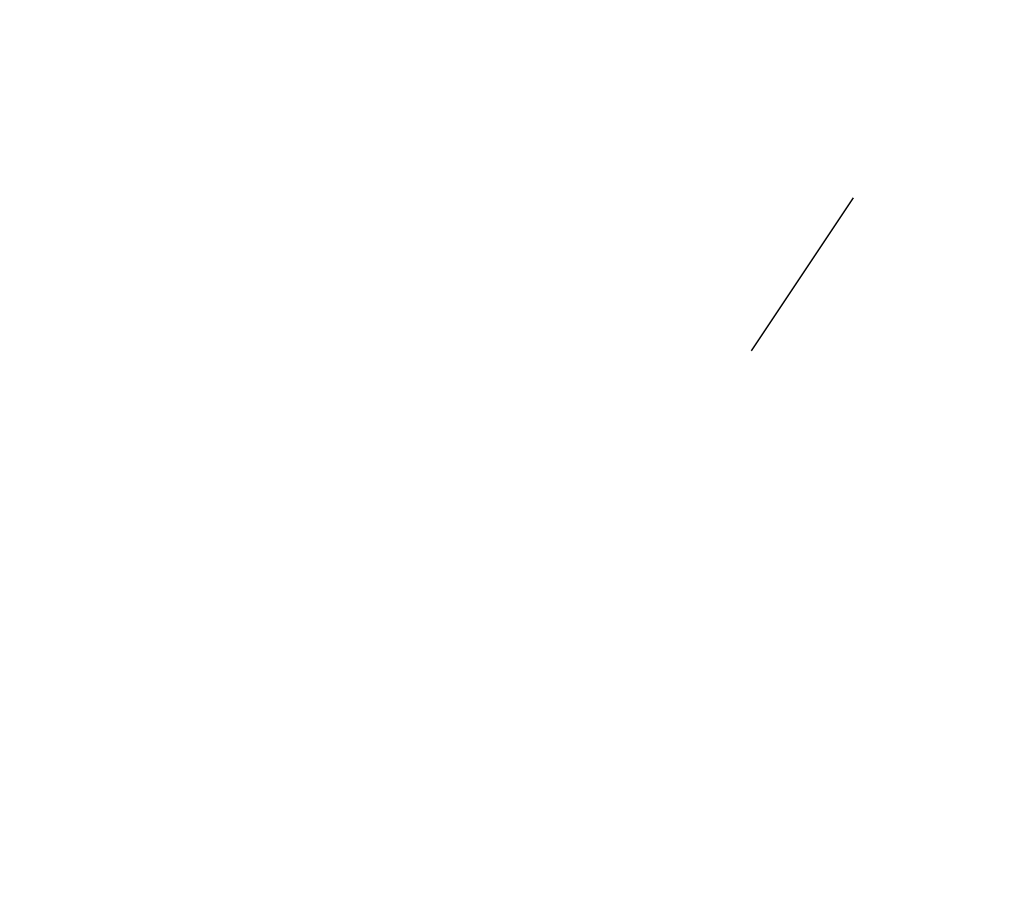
# Model space of a CAD drawing. Header units: millimetres. Extents: x 167 to 2222, y 44 to 1779.
# Tile 152 of 256: x 373 to 385, y 1635 to 1646. Entities that reach past the tile are written whole.
import ezdxf

# ---------------------------------------------------------------- set-up
doc = ezdxf.new("R2010")
doc.units = ezdxf.units.MM

msp = doc.modelspace()

# ---------------------------------------------------------------- linework, layer by layer
at = {"color": 7, "linetype": 'Continuous', "lineweight": 25}
msp.add_line((382.966, 1643.508), (381.725, 1641.652), dxfattribs=at)
for points, knots in [([(373.042, 1662.605), (373.209, 1662.552), (375.023, 1661.974), (378.543, 1660.318), (383.683, 1657.447), (389.033, 1653.605), (394.518, 1648.793), (399.559, 1643.513), (404.149, 1638.008), (408.128, 1632.66), (411.728, 1627.297), (414.823, 1622.264), (417.644, 1617.33), (420.135, 1612.666), (422.255, 1608.456), (424.007, 1604.822), (425.64, 1601.31), (427.465, 1597.238), (429.577, 1592.332), (431.893, 1586.709), (434.376, 1580.434), (436.983, 1573.62), (439.729, 1566.168), (442.503, 1558.347), (445.212, 1550.422), (449.018, 1538.89), (453.766, 1523.686), (459.131, 1505.34), (464.127, 1487.684), (468.822, 1471.062), (473.438, 1455.228), (477.925, 1440.3), (481.376, 1428.738), (483.843, 1420.289), (485.437, 1414.742), (486.971, 1409.314), (488.428, 1403.998), (489.839, 1399.001), (491.084, 1395.2), (492.083, 1392.574), (492.871, 1390.686), (493.902, 1388.491), (495.31, 1385.867), (496.559, 1384.111), (497.22, 1383.182)], [0, 0, 0, 0, 0.001904, 0.020741, 0.041557, 0.064418, 0.08937, 0.116449, 0.138228, 0.161046, 0.182479, 0.201713, 0.218745, 0.237705, 0.252849, 0.264152, 0.276458, 0.289952, 0.306802, 0.327408, 0.347829, 0.370929, 0.396632, 0.423066, 0.449439, 0.475763, 0.537678, 0.599494, 0.655504, 0.710072, 0.761767, 0.81058, 0.856749, 0.875281, 0.893342, 0.910988, 0.928258, 0.945068, 0.95975, 0.965928, 0.971642, 0.979152, 0.988967, 1, 1, 1, 1]), ([(318.492, 1645.346), (318.032, 1644.792), (316.858, 1643.375), (315.174, 1641.105), (313.351, 1638.5), (311.507, 1635.654), (309.457, 1632.172), (307.22, 1627.843), (304.966, 1622.57), (302.845, 1616.323), (300.995, 1609.328), (299.161, 1600.296), (297.576, 1589.571), (296.415, 1577.293), (295.79, 1565.21), (295.586, 1553.322), (295.706, 1541.645), (296.183, 1528.011), (297.172, 1512.427), (298.788, 1494.916), (301.466, 1471.801), (305.501, 1443.198), (311.019, 1409.099), (317.416, 1375.321), (324.711, 1341.805), (332.844, 1308.785), (341.741, 1276.284), (351.321, 1244.305), (361.601, 1212.66), (370.987, 1185.87), (379.164, 1163.79), (385.897, 1146.296), (392.835, 1128.928), (399.972, 1111.691), (407.312, 1094.573), (414.943, 1077.394), (422.988, 1059.926), (430.572, 1044.068), (437.599, 1029.858), (443.923, 1017.414), (450.347, 1005.099), (456.651, 993.257), (462.692, 982.235), (467.783, 973.512), (471.911, 966.868), (474.906, 962.259), (477.243, 958.808), (478.863, 956.487), (479.995, 954.899), (481.314, 953.093), (482.912, 950.995), (484.36, 949.156), (485.234, 948.149), (485.475, 947.871)], [0, 0, 0, 0, 0.003122, 0.007981, 0.012121, 0.016685, 0.022354, 0.029118, 0.036964, 0.045894, 0.055867, 0.066031, 0.08269, 0.098933, 0.114882, 0.130554, 0.145943, 0.161059, 0.184515, 0.207747, 0.230753, 0.276861, 0.322575, 0.368295, 0.414075, 0.45987, 0.504851, 0.54983, 0.594817, 0.639817, 0.665388, 0.690957, 0.716523, 0.742083, 0.767634, 0.793242, 0.8197, 0.847237, 0.866204, 0.885666, 0.905452, 0.924252, 0.941813, 0.958182, 0.966843, 0.97499, 0.981592, 0.984661, 0.987113, 0.989961, 0.99423, 0.998407, 1, 1, 1, 1]), ([(496.475, 947.871), (495.771, 948.566), (494.114, 950.201), (491.809, 952.879), (489.634, 955.524), (487.993, 957.634), (486.839, 959.165), (485.637, 960.794), (484.054, 963.003), (481.838, 966.231), (479.294, 970.111), (476.574, 974.461), (473.797, 979.094), (470.981, 983.967), (467.266, 990.594), (462.623, 999.184), (456.978, 1009.82), (449.738, 1023.692), (441.272, 1040.401), (431.955, 1059.618), (422.359, 1080.267), (412.441, 1102.634), (402.161, 1127.044), (392.306, 1151.684), (382.074, 1178.677), (371.607, 1208.09), (361.066, 1239.988), (351.23, 1272.234), (342.14, 1304.821), (333.91, 1337.556), (326.594, 1370.424), (320.19, 1403.388), (314.648, 1436.661), (310.655, 1464.144), (307.923, 1485.803), (306.222, 1501.572), (304.862, 1517.544), (303.93, 1533.767), (303.554, 1549.376), (303.723, 1564.397), (304.504, 1578.8), (305.778, 1590.293), (307.108, 1598.789), (308.117, 1604.261), (309.302, 1609.573), (310.783, 1614.98), (312.56, 1620.15), (314.619, 1624.843), (316.477, 1628.348), (317.995, 1630.913), (319.17, 1632.764), (320.371, 1634.56), (321.853, 1636.644), (323.2, 1638.462), (324.106, 1639.54), (324.309, 1639.782)], [0, 0, 0, 0, 0.00455, 0.010693, 0.015871, 0.019836, 0.022522, 0.024309, 0.028662, 0.034323, 0.041211, 0.048586, 0.056248, 0.064202, 0.072453, 0.088375, 0.105349, 0.123114, 0.154104, 0.183835, 0.212283, 0.248873, 0.285318, 0.321758, 0.358196, 0.403858, 0.44952, 0.495174, 0.540834, 0.586507, 0.631379, 0.676258, 0.721162, 0.766305, 0.787156, 0.808221, 0.829481, 0.85093, 0.872794, 0.891469, 0.910566, 0.93009, 0.937507, 0.944956, 0.952395, 0.959407, 0.967658, 0.974731, 0.980669, 0.984377, 0.98744, 0.990091, 0.993733, 0.998597, 1, 1, 1, 1])]:
    msp.add_open_spline(points, degree=3, knots=knots, dxfattribs=at)

doc.saveas('drawing.dxf')
